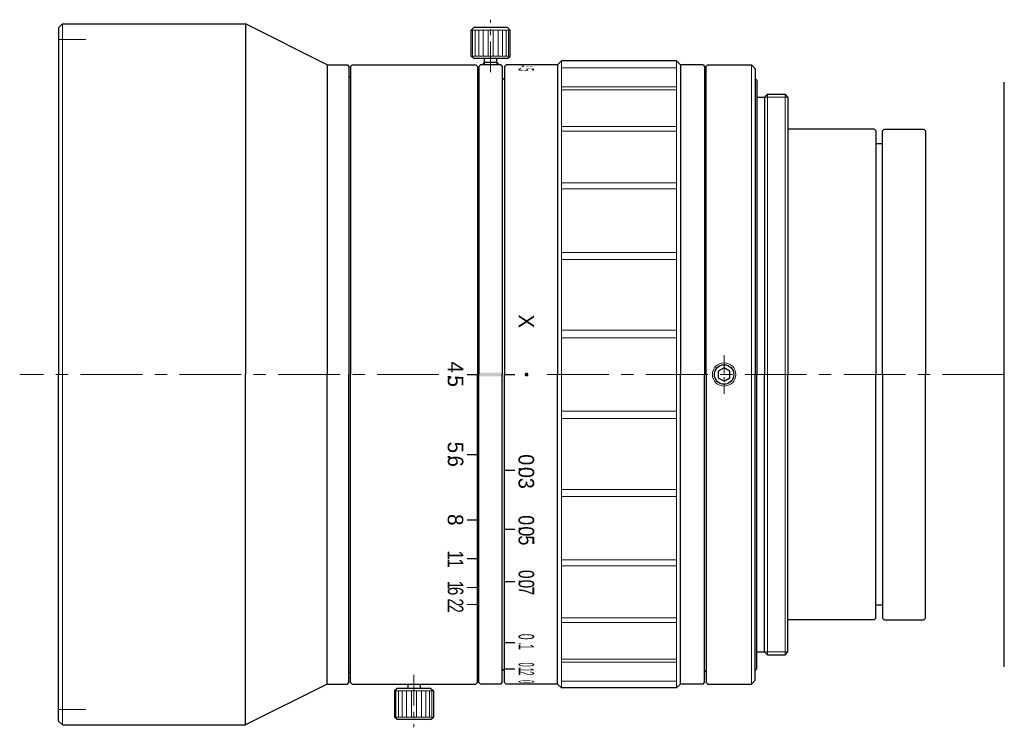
# Model space of a CAD drawing. Header units: millimetres. Extents: x -6 to 121, y 5 to 96.
import ezdxf
from ezdxf.enums import TextEntityAlignment as Align

# ---------------------------------------------------------------- set-up
doc = ezdxf.new("R2010")
doc.units = ezdxf.units.MM
doc.header["$LTSCALE"] = 0.25
doc.linetypes.add('CENTER', pattern=[50.8, 31.75, -6.35, 6.35, -6.35])
doc.layers.add('00_補助線', color=252, linetype='Continuous', lineweight=0, plot=False)
for name, color, linetype, lineweight in [('01_外形線', 7, 'Continuous', 30), ('02_ﾈｼﾞ（断面）・遮光線仕切り', 7, 'Continuous', 20), ('03_ﾈｼﾞ・ﾛｰﾚｯﾄ・遮光線', 7, 'Continuous', 9), ('04_中心線', 1, 'CENTER', 20), ('06_面取線', 7, 'Continuous', 9), ('09_文字', 2, 'Continuous', 20)]:
    doc.layers.add(name, color=color, linetype=linetype, lineweight=lineweight)
doc.styles.add('VS Standard', font='txt', dxfattribs={"height": 3})

# ---------------------------------------------------------------- blocks, each defined once
blk = doc.blocks.new('HM30##')
at = {"layer": '01_外形線'}
blk.add_lwpolyline([(-0.75, -0.43), (0, -0.87), (0.75, -0.43), (0.75, 0.43), (0, 0.87), (-0.75, 0.43)], close=True, dxfattribs=at)
blk.add_circle((0, 0), 1.25, dxfattribs=at)
at = {"layer": '03_ﾈｼﾞ・ﾛｰﾚｯﾄ・遮光線'}
blk.add_circle((0, 0), 1.5, dxfattribs=at)

msp = doc.modelspace()

# ---------------------------------------------------------------- hatches: boundary and pattern name
at = {"layer": '01_外形線'}
h = msp.add_hatch(color=256, dxfattribs=at)
h.dxf.hatch_style = 1
h.paths.add_polyline_path([(56.25, 50.25), (53.25, 50.25), (53.25, 49.75), (56.25, 49.75)])
at = {"layer": '09_文字'}
h = msp.add_hatch(color=256, dxfattribs=at)
h.dxf.hatch_style = 1
h.paths.add_polyline_path([(59.62, 49.99, 1), (59.12, 49.99, 1)])

# ---------------------------------------------------------------- linework, layer by layer
at = {"layer": '00_補助線'}
for p, q in [((-0.75, 93), (2.75, 93)), ((-0.75, 7), (2.75, 7))]:
    msp.add_line(p, q, dxfattribs=at)
at = {"layer": '01_外形線'}
for p, q in [((-0.75, 94.5), (-0.25, 95)), ((-0.25, 95), (23.25, 95)), ((33.75, 89.75), (23.25, 95)), ((23.25, 95), (23.25, 50)), ((-0.75, 94.5), (-0.75, 50)), ((52.58, 94.55), (52.25, 94.22)), ((52.25, 90.87), (52.25, 94.22)), ((56.93, 94.55), (52.58, 94.55)), ((56.93, 94.55), (57.25, 94.22)), ((57.25, 90.87), (57.25, 94.22)), ((52.58, 90.55), (52.25, 90.87)), ((56.93, 90.55), (52.58, 90.55)), ((53.75, 89.75), (53.95, 90.05)), ((53.95, 90.05), (53.95, 90.55)), ((55.55, 90.05), (53.95, 90.05)), ((55.55, 90.05), (55.55, 90.55)), ((55.55, 90.05), (55.75, 89.75)), ((56.93, 90.55), (57.25, 90.87)), ((63.85, 90.25), (63.35, 89.75)), ((78.65, 90.25), (63.85, 90.25)), ((78.65, 90.25), (79.15, 89.75)), ((33.75, 89.75), (36.35, 89.75)), ((33.75, 89.75), (33.75, 50)), ((36.35, 89.75), (36.55, 89.55)), ((36.55, 89.55), (36.55, 50)), ((36.75, 89.55), (36.95, 89.75)), ((36.75, 89.55), (36.75, 50)), ((36.95, 89.75), (52.85, 89.75)), ((52.85, 89.75), (53.05, 89.55)), ((53.05, 89.55), (53.05, 50)), ((53.45, 89.75), (53.25, 89.55)), ((53.25, 89.55), (53.25, 50)), ((56.05, 89.75), (53.45, 89.75)), ((56.05, 89.75), (56.25, 89.55)), ((56.25, 89.55), (56.25, 50)), ((56.55, 89.55), (56.75, 89.75)), ((56.55, 89.55), (56.55, 50)), ((63.35, 89.75), (56.75, 89.75)), ((63.35, 89.75), (63.35, 50)), ((82.05, 89.75), (79.15, 89.75)), ((79.15, 89.75), (79.15, 50)), ((82.05, 89.75), (82.25, 89.55)), ((82.25, 89.55), (82.25, 50)), ((82.45, 89.55), (82.65, 89.75)), ((82.45, 50), (82.45, 89.55)), ((82.65, 89.75), (88.25, 89.75)), ((88.25, 89.75), (88.75, 89.25)), ((88.75, 89.25), (88.75, 50)), ((36.55, 88.35), (36.75, 88.15)), ((53.05, 88.35), (53.25, 88.15)), ((56.45, 88), (56.25, 87.8)), ((56.45, 88), (56.55, 88)), ((82.25, 88), (82.45, 88.2)), ((88.75, 88), (88.95, 87.8)), ((88.95, 87.8), (88.95, 50)), ((120.75, 12.46), (120.75, 87.54)), ((88.95, 85.62), (89.95, 85.62)), ((89.95, 85.62), (90.33, 86)), ((89.95, 85.62), (89.95, 50)), ((90.33, 86), (92.58, 86)), ((92.58, 86), (92.95, 85.62)), ((92.95, 85.62), (92.95, 50)), ((104.05, 81.5), (92.95, 81.5)), ((104.05, 81.5), (104.25, 81.3)), ((104.25, 81.3), (104.25, 50)), ((105.31, 81.5), (105.11, 81.3)), ((105.11, 50), (105.11, 81.3)), ((105.31, 81.5), (110.41, 81.5)), ((110.61, 81.3), (110.41, 81.5)), ((110.61, 81.3), (110.61, 50)), ((105.11, 79.63), (104.25, 79.63)), ((-0.75, 5.5), (-0.75, 50)), ((23.25, 5), (23.25, 50)), ((33.75, 10.25), (33.75, 50)), ((36.55, 10.45), (36.55, 50)), ((36.75, 10.45), (36.75, 50)), ((51.75, 50), (53.05, 50)), ((53.05, 10.45), (53.05, 50)), ((53.25, 10.45), (53.25, 50)), ((56.25, 10.45), (56.25, 50)), ((56.55, 50), (57.85, 50)), ((56.55, 10.45), (56.55, 50)), ((63.35, 10.25), (63.35, 50)), ((79.15, 10.25), (79.15, 50)), ((82.25, 10.45), (82.25, 50)), ((82.45, 50), (82.45, 10.45)), ((88.75, 10.75), (88.75, 50)), ((88.95, 12.2), (88.95, 50)), ((89.95, 14.38), (89.95, 50)), ((92.95, 14.38), (92.95, 50)), ((104.25, 18.7), (104.25, 50)), ((105.11, 50), (105.11, 18.7)), ((110.61, 18.7), (110.61, 50)), ((51.75, 39.71), (53.05, 39.71)), ((56.55, 37.72), (57.85, 37.72)), ((51.75, 31.34), (53.05, 31.34)), ((56.55, 30.13), (57.85, 30.13)), ((51.75, 26.36), (53.05, 26.36)), ((56.55, 23.4), (57.85, 23.4)), ((105.11, 20.38), (104.25, 20.38)), ((104.05, 18.5), (92.95, 18.5)), ((104.05, 18.5), (104.25, 18.7)), ((105.31, 18.5), (105.11, 18.7)), ((105.31, 18.5), (110.41, 18.5)), ((110.61, 18.7), (110.41, 18.5)), ((56.55, 15.58), (57.85, 15.58)), ((88.95, 14.38), (89.95, 14.38)), ((89.95, 14.38), (90.33, 14)), ((90.33, 14), (92.58, 14)), ((92.58, 14), (92.95, 14.38)), ((36.55, 11.65), (36.75, 11.85)), ((53.05, 11.65), (53.25, 11.85)), ((56.45, 12), (56.25, 12.2)), ((56.45, 12), (56.55, 12)), ((56.55, 12.2), (57.85, 12.2)), ((82.25, 12), (82.45, 11.8)), ((88.75, 12), (88.95, 12.2)), ((33.75, 10.25), (23.25, 5)), ((33.75, 10.25), (36.35, 10.25)), ((36.35, 10.25), (36.55, 10.45)), ((36.75, 10.45), (36.95, 10.25)), ((36.95, 10.25), (52.85, 10.25)), ((44.07, 10.25), (44.1, 10.2)), ((44.1, 10.2), (44.1, 9.7)), ((45.7, 10.2), (44.1, 10.2)), ((45.7, 10.2), (45.73, 10.25)), ((45.7, 10.2), (45.7, 9.7)), ((52.85, 10.25), (53.05, 10.45)), ((53.05, 10.5), (53.25, 10.5)), ((53.45, 10.25), (53.25, 10.45)), ((56.05, 10.25), (53.45, 10.25)), ((56.05, 10.25), (56.25, 10.45)), ((56.55, 10.45), (56.75, 10.25)), ((63.35, 10.25), (56.75, 10.25)), ((63.85, 9.75), (63.35, 10.25)), ((78.65, 9.75), (79.15, 10.25)), ((82.05, 10.25), (79.15, 10.25)), ((82.05, 10.25), (82.25, 10.45)), ((82.45, 10.45), (82.65, 10.25)), ((82.65, 10.25), (88.25, 10.25)), ((88.25, 10.25), (88.75, 10.75)), ((42.73, 9.7), (42.4, 9.37)), ((42.4, 9.37), (42.4, 6.02)), ((47.08, 9.7), (42.73, 9.7)), ((47.08, 9.7), (47.4, 9.37)), ((47.4, 9.37), (47.4, 6.02)), ((78.65, 9.75), (63.85, 9.75)), ((-0.75, 5.5), (-0.25, 5)), ((42.73, 5.7), (42.4, 6.02)), ((47.08, 5.7), (42.73, 5.7)), ((47.08, 5.7), (47.4, 6.02)), ((-0.25, 5), (23.25, 5))]:
    msp.add_line(p, q, dxfattribs=at)
at = {"layer": '01_外形線', "lineweight": 9}
for p in [(-0.25, 95), (-0.25, 5)]:
    msp.add_line(p, (-0.25, 50), dxfattribs=at)
at = {"layer": '01_外形線', "lineweight": 20}
for p, q in [((51.75, 22.64), (53.05, 22.64)), ((51.75, 20.46), (53.05, 20.46))]:
    msp.add_line(p, q, dxfattribs=at)
at = {"layer": '02_ﾈｼﾞ（断面）・遮光線仕切り'}
for p, q in [((53.95, 89.75), (53.95, 90.05)), ((55.55, 89.75), (55.55, 90.05)), ((92.95, 85.62), (89.95, 85.62)), ((92.95, 14.38), (89.95, 14.38)), ((44.1, 10.25), (44.1, 10.2)), ((45.7, 10.25), (45.7, 10.2))]:
    msp.add_line(p, q, dxfattribs=at)
at = {"layer": '03_ﾈｼﾞ・ﾛｰﾚｯﾄ・遮光線'}
for p, q in [((78.65, 89.36), (63.85, 89.36)), ((78.65, 86.92), (63.85, 86.92)), ((78.65, 86.55), (63.85, 86.55)), ((78.65, 81.84), (63.85, 81.84)), ((78.65, 81.25), (63.85, 81.25)), ((78.65, 74.59), (63.85, 74.59)), ((78.65, 73.82), (63.85, 73.82)), ((78.65, 65.67), (63.85, 65.67)), ((78.65, 64.76), (63.85, 64.76)), ((78.65, 55.67), (63.85, 55.67)), ((78.65, 54.71), (63.85, 54.71)), ((78.65, 45.29), (63.85, 45.29)), ((78.65, 44.33), (63.85, 44.33)), ((78.65, 35.24), (63.85, 35.24)), ((78.65, 34.33), (63.85, 34.33)), ((78.65, 26.18), (63.85, 26.18)), ((78.65, 25.41), (63.85, 25.41)), ((78.65, 18.75), (63.85, 18.75)), ((78.65, 18.16), (63.85, 18.16)), ((78.65, 13.45), (63.85, 13.45)), ((78.65, 13.08), (63.85, 13.08)), ((78.65, 10.64), (63.85, 10.64))]:
    msp.add_line(p, q, dxfattribs=at)
at = {"layer": '04_中心線', "ltscale": 0.5}
for p, q in [((54.75, 88.8), (54.75, 95.55)), ((44.9, 11.45), (44.9, 4.7))]:
    msp.add_line(p, q, dxfattribs=at)
at = {"layer": '04_中心線', "ltscale": 0.3}
msp.add_line((84.75, 52.5), (84.75, 47.5), dxfattribs=at)
at = {"layer": '04_中心線'}
for p, q in [((48.11, 50), (-5.75, 50)), ((120.75, 50), (61.5, 50))]:
    msp.add_line(p, q, dxfattribs=at)
at = {"layer": '06_面取線'}
for p, q in [((57.25, 94.22), (52.25, 94.22)), ((52.44, 94.22), (52.44, 90.87)), ((52.77, 94.22), (52.77, 90.87)), ((53.23, 94.22), (53.23, 90.87)), ((53.79, 94.22), (53.79, 90.87)), ((54.42, 94.22), (54.42, 90.87)), ((55.08, 94.22), (55.08, 90.87)), ((55.71, 94.22), (55.71, 90.87)), ((56.27, 94.22), (56.27, 90.87)), ((56.73, 94.22), (56.73, 90.87)), ((57.06, 94.22), (57.06, 90.87)), ((57.25, 90.87), (52.25, 90.87)), ((63.85, 90.25), (63.85, 50)), ((78.65, 90.25), (78.65, 50)), ((88.25, 89.75), (88.25, 50)), ((90.33, 86), (90.33, 50)), ((92.58, 86), (92.58, 50)), ((63.85, 9.75), (63.85, 50)), ((78.65, 9.75), (78.65, 50)), ((88.25, 10.25), (88.25, 50)), ((90.33, 14), (90.33, 50)), ((92.58, 14), (92.58, 50)), ((47.4, 9.37), (42.4, 9.37)), ((42.59, 6.02), (42.59, 9.37)), ((42.92, 6.02), (42.92, 9.37)), ((43.38, 6.02), (43.38, 9.37)), ((43.94, 6.02), (43.94, 9.37)), ((44.57, 6.02), (44.57, 9.37)), ((45.23, 6.02), (45.23, 9.37)), ((45.86, 6.02), (45.86, 9.37)), ((46.42, 6.02), (46.42, 9.37)), ((46.88, 6.02), (46.88, 9.37)), ((47.21, 6.02), (47.21, 9.37)), ((47.4, 6.02), (42.4, 6.02))]:
    msp.add_line(p, q, dxfattribs=at)

# ---------------------------------------------------------------- block references
at = {"layer": '01_外形線'}
msp.add_blockref('HM30##', (84.75, 50), dxfattribs=at)

# ---------------------------------------------------------------- texts
at = {"layer": '09_文字', "style": 'VS Standard'}
for s, width, p in [('.', 0.2, (60.34, 89.28)), ('5', 0.2, (60.34, 89.12)), ('4', 0.1, (60.34, 89.55)), ('5', 0.98, (51.24, 40.64)), ('.', 0.965, (51.25, 39.4)), ('6', 0.965, (51.25, 38.86)), ('0', 0.95, (60.34, 39.05)), ('.', 0.95, (60.34, 37.87)), ('0', 0.95, (60.34, 37.42)), ('3', 0.95, (60.34, 36.03)), ('0', 0.865, (60.34, 31.29)), ('0', 0.865, (60.35, 29.85)), ('.', 0.865, (60.35, 30.22)), ('5', 0.865, (60.35, 28.7)), ('1', 0.8, (51.25, 26.8)), ('1', 0.8, (51.25, 25.79)), ('0', 0.743, (60.35, 24.35)), ('1', 0.75, (51.25, 22.97)), ('0', 0.743, (60.35, 23.11)), ('.', 0.743, (60.35, 23.43)), ('6', 0.725, (51.25, 22.19)), ('7', 0.743, (60.35, 22.21)), ('2', 0.67, (51.25, 20.74)), ('2', 0.67, (51.25, 19.91)), ('0', 0.5, (60.34, 16.33)), ('.', 0.5, (60.34, 15.48)), ('1', 0.5, (60.34, 15.03)), ('0', 0.309, (60.34, 12.75)), ('.', 0.309, (60.34, 12.3)), ('1', 0.309, (60.34, 12.07)), ('2', 0.309, (60.34, 11.63)), ('0', 0.2, (60.34, 10.56))]:
    msp.add_text(s, height=2, rotation=270, dxfattribs=dict(at, width=width)).set_placement(p, align=Align.TOP_CENTER)
for s, p in [('X', (60.34, 56.83)), ('4', (51.24, 50.93)), ('.', (51.25, 49.69)), ('5', (51.25, 49.14)), ('8', (51.24, 31.34))]:
    msp.add_text(s, height=2, rotation=270, dxfattribs=at).set_placement(p, align=Align.TOP_CENTER)

doc.saveas('drawing.dxf')
